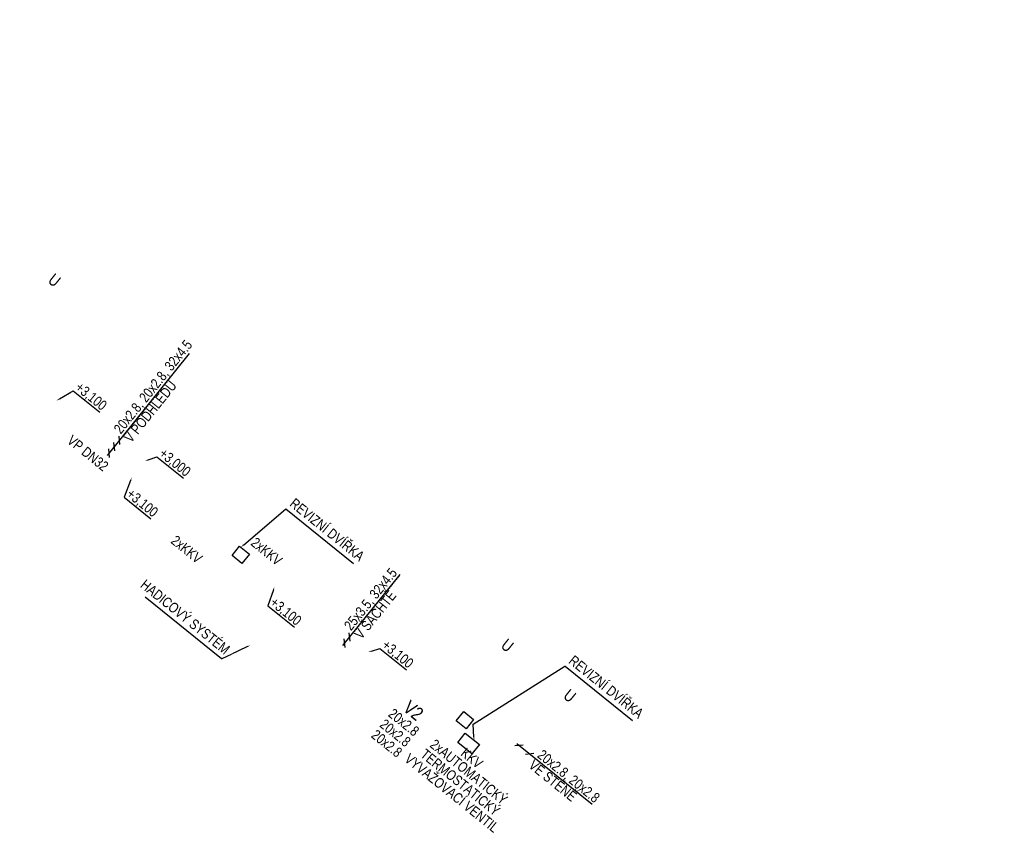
# Model space of a CAD drawing. Header units: millimetres. Extents: x -596506442 to -596040348, y -1160311056 to -1159813945.
# Tile 43 of 77: x -596385860 to -596371334, y -1159969655 to -1159957624. Entities that reach past the tile are written whole.
import ezdxf
from ezdxf import colors
from ezdxf.entities.mleader import LeaderData, LeaderLine
from ezdxf.math import Vec2, Vec3

# ---------------------------------------------------------------- set-up
doc = ezdxf.new("R2010")
doc.units = ezdxf.units.MM
doc.layers.add('obrys', color=7, linetype='Continuous')
for name, color, linetype, lineweight in [('TP_01_Text', 7, 'Continuous', 5), ('ZTI-potr_studena-popis', 7, 'Continuous', 13), ('ZTI-zarizovaci_predmety', 7, 'Continuous', 13)]:
    doc.layers.add(name, color=color, linetype=linetype, lineweight=lineweight)
doc.styles.add('ARIAL', font='arial.ttf', dxfattribs={"width": 0.8})
doc.styles.get("Standard").update_dxf_attribs({"font": 'ic-simplex.shx', "width": 0.8})

msp = doc.modelspace()

# ---------------------------------------------------------------- texts
at = {"layer": 'TP_01_Text', "color": 0, "insert": (-596437549.206, -1159908782.553), "char_height": 200, "width": 9574.27685, "attachment_point": 1, "rotation": 321.1223711, "style": 'ARIAL', "bg_fill": 3, "box_fill_scale": 1, "bg_fill_color": 256, "bg_fill_transparency": 0}
msp.add_mtext('\\A1;POZNÁMKA - OBECNĚ:\\PPROJEKTOVÁ DOKUMENTACE BYLA ZPRACOVÁNA ZA ÚČELEM VYDÁNÍ STAVEBNÍHO POVOLENÍ. PODROBNOST, PŘESNOST, ROZSAH I OBSAH DOKUMENTACE ODPOVÍDÁ VYHLÁŠCE Č. 499/2006 - VYHLÁŠKA O DOKUMENTACI STAVEB:\\PVÝKRESOVÁ ČÁST OBSAHUJE UMÍSTĚNÍ A USPOŘÁDÁNÍ ROZHODUJÍCÍCH ZAŘÍZENÍ, STROJŮ, ZÁKLADNÍCH MECHANICKÝCH KOMPONENTŮ, ZDROJŮ ENERGIE APOD.; ZÁKLADNÍ VYMEZENÍ PROSTORU NA JEJICH UMÍSTĚNÍ VE STAVBĚ; \\PPŘED ZAHÁJENÍM VÝSTAVBY JE NUTNÉ ZLADIT ODVOD KONDENZÁTU OD VŠECH VZDUCHOTECHNICKÝCH JEDNOTEK DLE ZVOLENE TECHNOLOGIE\\P\\PPOZNÁMKA - VODOVOD:\\P\\pt200;-^IUZAVÍRACÍ ARMATURY BUDOU UMÍSTĚNY DLE ČSN 75 5401, NUTNOST ZAJISTIT PŘÍSTUP\\P-^IMINIMÁLNÍ SKLON BUDE 0,3 % SMĚREM K VYPOUŠTĚCÍM ARMATURÁM,\\P-^IVEŠKERÉ POTRUBÍ BUDE ZAIZOLOVÁNO TEPELNOU IZOLACÍ, VIZ LEGENDA,\\P-^IKOTVENÍ POTRUBÍ, KOMPENZÁTORY DÉLKOVÉ ROZTAŽNOSTI A VÝŠKOVÉ UMÍSTĚNÍ PŘÍVODŮ VODY BUDE DLE MONTÁŽNÍCH NÁVODŮ DODAVATELŮ,\\P-^IPOTRUBÍ PITNÉ VODY BUDE Z TŘÍVRSTVÉHO POTRUBÍ PP-RCT, POŽÁRNÍ POTRUBÍ Z OCELI (OZN. JMENOVITOU SVĚTLOSTÍ POTRUBÍ DN)\\P-^IPOTRUBÍ PŘEVÁŽNĚ VEDENO V PŘEDSTĚNĚ, NENÍ-LI UVEDENO JINAK, SVISLÉ POTRUBÍ VEDENO V  KOMÍNOVÝCH PRŮDUŠÍCH PRŮMĚRU 150 mm\\P-^IPOLOHY REDUKCÍ, KULOVÝCH KOHOUTŮ A ARMATUR JSOU ZAKRESLENY POUZE ORIENTAČNĚ, PŘESNÁ POLOHA BUDE UPŘESNĚNA V DALŠÍM STUPNI PD\\P-^IPŘED VSTUPEM VODOVODU DO KAŽDÉHO BYTU BUDE OSAZEN NA SV A TV PODRUŽNÝ VODOMĚR S M-BUS, NUTNO ZAJISTIT PŘÍSTUP (OSAZENÍ REVIZNÍCH DVÍŘEK)\\P-^IOCHRANU PROTI ZNEČIŠTĚNÍ PITNÉ VODY VE VNITŘNÍM VODOVODU A ZAŘÍZENÍ NA OCHRANU PROTI ZNEČIŠTĚNÍ, ZPĚTNÝM PRŮTOKEM NUTNO ŘEŠIT DLE ČSN EN 1717, \\PDÁLE VIZ TECHNICKÁ ZPRÁVA.\\P\\PPOZNÁMKA - KANALIZACE:\\P-^IVŠECHNA PŘIPOJOVACÍ POTRUBÍ BUDOU PROVEDENA V MINIMÁLNÍM SKLONU 3% NENÍ-LI TOMU UVEDENO JINAK, \\P-^IVEŠKERÉ ODPADNÍ POTRUBÍ BUDE PROVEDENO Z ODHLUČNĚNÝCH TŘÍVRSTVÝCH PLASTOVÝCH TRUBEK Z PP, PŘIPOJOVACÍ POTRUBÍ Z MATERIÁLU PP-HT,\\P-^IPOTRUBÍ V DRÁŽKÁCH BUDE CHRÁNĚNO PROTI MECHANICKÉMU POŠKOZENÍ PLSTĚNÝMI PÁSY,\\P-^IUCHYCENÍ POTRUBÍ BUDE PROVEDENO DLE MONTÁŽNÍHO NÁVODU VÝROBCE,\\P-^INA ODPADNÍM POTRUBÍ BUDOU UMÍSTĚNY ČISTICÍ KUSY 1 m NAD PODLAHOU DANÉHO PODLAŽÍ, NUTNO ZAJISTIT PŘÍSTUP (OSAZENÍ REVIZNÍCH DVÍŘEK),\\P-^IDANÁ ODPADNÍ POTRUBÍ BUDOU VYVEDENA NAD STŘECHU A UKONČENY VENTILAČNÍ HLAVICÍ VE VÝŠCE min. 0,5 m NAD ÚROVNÍ STŘECHY\\P-^IZÁSADY PRO PROVÁDĚNÍ PŘIPOJOVACÍHO POTRUBÍ:\\P\\pi-400,l600,t600;--^INEJVĚTŠÍ DÉLKA NEVĚTRANÉHO PŘIPOJOVACÍHO POTRUBÍ JE 4 m,\\P--^INEJMENŠÍ SKLON NEVĚTRANÉHO PŘIPOJOVACÍHO POTRUBÍ JSOU 3%,\\P--^IUM KAŽDÉHO ZAŘIZOVACÍHO PŘEDMĚTU BUDE OSAZENA ZÁPACHOVÁ UZÁVĚRA S VÝŠKOU VODNÍHO SLOUPCE MINIMÁLNĚ 50 mm,\\P--^IPŘECHOD NA ODPADNÍ POTRUBÍ JE PROVEDEN ODBOČKAMI S ÚHLEM ODBOČENÍ 45° AŽ 88,5°,\\P--^IPŘIPOJOVACÍ POTRUBÍ OD DVOU A VÍCE ZAŘIZOVACÍCH PŘEDMĚTŮ NAPOJENÉHO DO SVODNÉHO POTRUBÍ MÁ BÝT OPATŘENO ČISTÍCÍ TVAROVKOU,\\P--^IPŘIPOJOVACÍ POTRUBÍ NAPOJENÁ NA ODPADNÍ POTRUBÍ ODBOČKOU S ÚHLEM VĚTŠÍM NEŽ 75°, MUSÍ MÍT MEZI DNEM PŘIPOJOVACÍHO POTRUBÍ V MÍSTĚ PŘIPOJENÍ \\P\\pi0,l0,tz;^IA HLADINOU VODY V NAPOJENÉ ZÁPACHOVÉ UZÁVĚRCE SVISLOU VZDÁLENOST VĚTŠÍ NEBO ROVNU VNITŘNÍMU PRŮMĚRU PŘIPOJOVACÍHO POTRUBÍ,\\P\\pi-400,l600,t600;--^IODBOČKY S BOČNÍM ÚHLEM PŘIPOJENÍ VĚTŠÍM NEŽ 60° MUSÍ BÝT NA PŘIPOJOVACÍM POTRUBÍ OSAZENY S ODTOKEM VE SVISLÉ ROVINĚ,\\P--^IEXCENTRICKÉ REDUKCE OSAZENÉ NA LEŽATÉM PŘIPOJOVACÍM POTRUBÍ MUSÍ BÝT OSAZENY S ROVNÝM POVRCHEM NAHOŘE,\\P--^IODPADNÍ POTRUBÍ , KTERÉ JE VYVEDENO NAD STŘECHU BUDE UKONČENO VĚTRACÍ HLAVICÍ v=0,5 m, OSTATNÍ  POTRUBÍ UKONČENA PŘIVZDUŠŇOVACÍM VENTILEM ,\\P\\pi0,l0,tz;DÁLE VIZ TECHNICKÁ ZPRÁVA.', dxfattribs=at)

# ---------------------------------------------------------------- next in the draw order: texts
at = {"layer": 'obrys', "char_height": 200, "width": 3467.51018, "attachment_point": 1, "rotation": 321.1223711}
for insert in [(-596476703.894, -1159957750.085), (-596477780.801, -1159959085.778)]:
    msp.add_mtext('\\pi2798.69709;{\\fArial|b0|i0|c238|p34;KKV50\\P\\pi1200.00677;BEZ OVLÁDACÍ PÁKY}', dxfattribs=dict(at, insert=insert))

# ---------------------------------------------------------------- next in the draw order: texts
at = {"layer": 'TP_01_Text', "color": 0, "insert": (-596423519.894, -1159920093.74), "char_height": 200, "width": 9574.27685, "attachment_point": 1, "rotation": 321.1223711, "style": 'ARIAL', "bg_fill": 3, "box_fill_scale": 1, "bg_fill_color": 256, "bg_fill_transparency": 0}
msp.add_mtext('\\A1;POZNÁMKA - OBECNĚ:\\PPROJEKTOVÁ DOKUMENTACE BYLA ZPRACOVÁNA ZA ÚČELEM VYDÁNÍ STAVEBNÍHO POVOLENÍ. PODROBNOST, PŘESNOST, ROZSAH I OBSAH DOKUMENTACE ODPOVÍDÁ VYHLÁŠCE Č. 499/2006 - VYHLÁŠKA O DOKUMENTACI STAVEB:\\PVÝKRESOVÁ ČÁST OBSAHUJE UMÍSTĚNÍ A USPOŘÁDÁNÍ ROZHODUJÍCÍCH ZAŘÍZENÍ, STROJŮ, ZÁKLADNÍCH MECHANICKÝCH KOMPONENTŮ, ZDROJŮ ENERGIE APOD.; ZÁKLADNÍ VYMEZENÍ PROSTORU NA JEJICH UMÍSTĚNÍ VE STAVBĚ; ZÁKLADNÍ PŘEHLEDOVÁ SCHÉMATA ROZVODŮ A ZAŘÍZENÍ, ZÁKLADNÍ TECHNOLOGICKÁ SCHÉMATA; PŮDORYSY PÁTEŘNÍCH POTRUBNÍCH ROZVODŮ; PŘIPOJOVACÍ POTRUBNÍ ANI KONCOVÉ PRVKY SE NEZOBRAZUJÍ\\P\\PPOZNÁMKA - VODOVOD:\\P\\pt200;-^IUZAVÍRACÍ ARMATURY BUDOU UMÍSTĚNY DLE ČSN 75 5401, NUTNOST ZAJISTIT PŘÍSTUP\\P-^IMINIMÁLNÍ SKLON BUDE 0,3 % SMĚREM K VYPOUŠTĚCÍM ARMATURÁM,\\P-^IVEŠKERÉ POTRUBÍ BUDE ZAIZOLOVÁNO TEPELNOU IZOLACÍ, VIZ LEGENDA,\\P-^IKOTVENÍ POTRUBÍ, KOMPENZÁTORY DÉLKOVÉ ROZTAŽNOSTI A VÝŠKOVÉ UMÍSTĚNÍ PŘÍVODŮ VODY BUDE DLE MONTÁŽNÍCH NÁVODŮ DODAVATELŮ,\\P-^IPOTRUBÍ PITNÉ VODY BUDE Z TŘÍVRSTVÉHO POTRUBÍ PP-RCT, POŽÁRNÍ POTRUBÍ Z OCELI (OZN. JMENOVITOU SVĚTLOSTÍ POTRUBÍ DN)\\P-^IPOTRUBÍ PŘEVÁŽNĚ VEDENO V PŘEDSTĚNĚ, NENÍ-LI UVEDENO JINAK, SVISLÉ POTRUBÍ VEDENO V  KOMÍNOVÝCH PRŮDUŠÍCH PRŮMĚRU 150 mm\\P-^IPOLOHY REDUKCÍ, KULOVÝCH KOHOUTŮ A ARMATUR JSOU ZAKRESLENY POUZE ORIENTAČNĚ, PŘESNÁ POLOHA BUDE UPŘESNĚNA V DALŠÍM STUPNI PD\\P-^IPŘED VSTUPEM VODOVODU DO KAŽDÉHO BYTU BUDE OSAZEN NA SV A TV PODRUŽNÝ VODOMĚR S M-BUS, NUTNO ZAJISTIT PŘÍSTUP (OSAZENÍ REVIZNÍCH DVÍŘEK)\\P-^IOCHRANU PROTI ZNEČIŠTĚNÍ PITNÉ VODY VE VNITŘNÍM VODOVODU A ZAŘÍZENÍ NA OCHRANU PROTI ZNEČIŠTĚNÍ, ZPĚTNÝM PRŮTOKEM NUTNO ŘEŠIT DLE ČSN EN 1717, \\PDÁLE VIZ TECHNICKÁ ZPRÁVA.\\P\\PPOZNÁMKA - KANALIZACE:\\P-^IVŠECHNA PŘIPOJOVACÍ POTRUBÍ BUDOU PROVEDENA V MINIMÁLNÍM SKLONU 3% NENÍ-LI TOMU UVEDENO JINAK, \\P-^IVEŠKERÉ ODPADNÍ POTRUBÍ BUDE PROVEDENO Z ODHLUČNĚNÝCH TŘÍVRSTVÝCH PLASTOVÝCH TRUBEK Z PP, PŘIPOJOVACÍ POTRUBÍ Z MATERIÁLU PP-HT,\\P-^IPOTRUBÍ V DRÁŽKÁCH BUDE CHRÁNĚNO PROTI MECHANICKÉMU POŠKOZENÍ PLSTĚNÝMI PÁSY,\\P-^IUCHYCENÍ POTRUBÍ BUDE PROVEDENO DLE MONTÁŽNÍHO NÁVODU VÝROBCE,\\P-^INA ODPADNÍM POTRUBÍ BUDOU UMÍSTĚNY ČISTICÍ KUSY 1 m NAD PODLAHOU DANÉHO PODLAŽÍ, NUTNO ZAJISTIT PŘÍSTUP (OSAZENÍ REVIZNÍCH DVÍŘEK),\\P-^IDANÁ ODPADNÍ POTRUBÍ BUDOU VYVEDENA NAD STŘECHU A UKONČENY VENTILAČNÍ HLAVICÍ VE VÝŠCE min. 0,5 m NAD ÚROVNÍ STŘECHY\\P-^IZÁSADY PRO PROVÁDĚNÍ PŘIPOJOVACÍHO POTRUBÍ:\\P\\pi-400,l600,t600;--^INEJVĚTŠÍ DÉLKA NEVĚTRANÉHO PŘIPOJOVACÍHO POTRUBÍ JE 4 m,\\P--^INEJMENŠÍ SKLON NEVĚTRANÉHO PŘIPOJOVACÍHO POTRUBÍ JSOU 3%,\\P--^IUM KAŽDÉHO ZAŘIZOVACÍHO PŘEDMĚTU BUDE OSAZENA ZÁPACHOVÁ UZÁVĚRA S VÝŠKOU VODNÍHO SLOUPCE MINIMÁLNĚ 50 mm,\\P--^IPŘECHOD NA ODPADNÍ POTRUBÍ JE PROVEDEN ODBOČKAMI S ÚHLEM ODBOČENÍ 45° AŽ 88,5°,\\P--^IPŘIPOJOVACÍ POTRUBÍ OD DVOU A VÍCE ZAŘIZOVACÍCH PŘEDMĚTŮ NAPOJENÉHO DO SVODNÉHO POTRUBÍ MÁ BÝT OPATŘENO ČISTÍCÍ TVAROVKOU,\\P--^IPŘIPOJOVACÍ POTRUBÍ NAPOJENÁ NA ODPADNÍ POTRUBÍ ODBOČKOU S ÚHLEM VĚTŠÍM NEŽ 75°, MUSÍ MÍT MEZI DNEM PŘIPOJOVACÍHO POTRUBÍ V MÍSTĚ PŘIPOJENÍ \\P\\pi0,l0,tz;^IA HLADINOU VODY V NAPOJENÉ ZÁPACHOVÉ UZÁVĚRCE SVISLOU VZDÁLENOST VĚTŠÍ NEBO ROVNU VNITŘNÍMU PRŮMĚRU PŘIPOJOVACÍHO POTRUBÍ,\\P\\pi-400,l600,t600;--^IODBOČKY S BOČNÍM ÚHLEM PŘIPOJENÍ VĚTŠÍM NEŽ 60° MUSÍ BÝT NA PŘIPOJOVACÍM POTRUBÍ OSAZENY S ODTOKEM VE SVISLÉ ROVINĚ,\\P--^IEXCENTRICKÉ REDUKCE OSAZENÉ NA LEŽATÉM PŘIPOJOVACÍM POTRUBÍ MUSÍ BÝT OSAZENY S ROVNÝM POVRCHEM NAHOŘE,\\P--^IODPADNÍ POTRUBÍ , KTERÉ JE VYVEDENO NAD STŘECHU BUDE UKONČENO VĚTRACÍ HLAVICÍ v=0,5 m, OSTATNÍ  POTRUBÍ UKONČENA PŘIVZDUŠŇOVACÍM VENTILEM ,\\P\\pi0,l0,tz;DÁLE VIZ TECHNICKÁ ZPRÁVA.', dxfattribs=at)

# ---------------------------------------------------------------- next in the draw order: linework, layer by layer
msp.add_lwpolyline([(-596379308.943, -1159967828.208), (-596379162.83, -1159967946.012), (-596379273.003, -1159968082.661), (-596379419.117, -1159967964.856)], close=True)

# ---------------------------------------------------------------- next in the draw order: texts
at = {"ltscale": 20, "char_height": 150, "attachment_point": 1, "style": 'ARIAL', "bg_fill": 3, "box_fill_scale": 1, "bg_fill_color": 256, "bg_fill_transparency": 0}
for s, insert, width, rotation in [('20x2.8, 20x2.8, 32x4.5', (-596384484.563, -1159963652.109), 1725.46727, 51.122371), ('25x3.5, 32x4.5', (-596381087.312, -1159966551.724), 1182.22952, 51.122371), ('20x2.8, 20x2.8', (-596378140.711, -1159968379.03), 1109.66674, 321.122371)]:
    msp.add_mtext(s, dxfattribs=dict(at, insert=insert, width=width, rotation=rotation))
at = {"attachment_point": 2, "rotation": 321.1223711, "line_spacing_factor": 0.8, "style": 'ARIAL', "bg_fill": 3, "box_fill_scale": 1, "bg_fill_color": 256, "bg_fill_transparency": 0}
for s, insert, char_height, width in [('2xKKV', (-596383347.868, -1159965379.132), 150, 281.48082), ('2xKKV', (-596382168.704, -1159965409.115), 150, 281.48082), ('V2', (-596379988.355, -1159967735.983), 200, 395.3664), ('KKV', (-596379141.617, -1159968458.845), 150, 281.48082)]:
    msp.add_mtext(s, dxfattribs=dict(at, insert=insert, char_height=char_height, width=width))
at = {"layer": 'ZTI-zarizovaci_predmety', "char_height": 175, "width": 71.27346, "attachment_point": 2, "rotation": 321.1223711, "line_spacing_factor": 0.8, "style": 'ARIAL', "bg_fill": 3, "box_fill_scale": 1, "bg_fill_color": 256, "bg_fill_transparency": 0}
for insert in [(-596385291.625, -1159961399.675), (-596378609.849, -1159966786.883), (-596377689.627, -1159967528.815)]:
    msp.add_mtext('U', dxfattribs=dict(at, insert=insert))

# ---------------------------------------------------------------- next in the draw order: leaders
at = {"layer": 'ZTI-potr_studena-popis'}
ml = msp.add_multileader_mtext('Standard', dxfattribs=at)
ml.set_content('+3,100', color=256, style='ARIAL')
ml.set_leader_properties()
ml.build(insert=Vec2(0, 0))
ml.multileader.update_dxf_attribs({"text_left_attachment_type": 6, "text_right_attachment_type": 6, "dogleg_length": 0.36, "arrow_head_size": 50})
ctx = ml.context
ctx.base_point, ctx.char_height, ctx.arrow_head_size, ctx.landing_gap_size, ctx.plane_origin, ctx.plane_x_axis, ctx.plane_y_axis = Vec3(-596384315.956, -1159964669.37), 150, 50, 0.09, Vec3(-596383991.849, -1159964547.995), Vec3(0.778488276, -0.627659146), Vec3(0.627659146, 0.778488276)
ctx.left_attachment, ctx.right_attachment = 6, 6
notes = []
notes.append((ctx, [(1, (1, 1, 0), (-596384316.237, -1159964669.144), (0.778488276, -0.627659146), 0.36, [(0, [(-596384206.291, -1159964375.1)], 0, [])])]))
ctx.mtext.insert, ctx.mtext.text_direction, ctx.mtext.rotation, ctx.mtext.flow_direction = Vec3(-596384202.908, -1159964529.299), Vec3(0.778488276, -0.627659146), 5.604642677, 5
ctx.mtext.has_bg_fill, ctx.mtext.bg_color, ctx.mtext.bg_scale_factor, ctx.mtext.bg_transparency, ctx.mtext.use_window_bg_color = 1, -1027028792, 1.5, 0, 1
ml = msp.add_multileader_mtext('Standard', dxfattribs=at)
ml.set_content('HADICOVÝ SYSTÉM', color=256, style='ARIAL')
ml.set_leader_properties()
ml.build(insert=Vec2(0, 0))
ml.multileader.update_dxf_attribs({"text_left_attachment_type": 5, "text_right_attachment_type": 5, "dogleg_length": 0.36, "arrow_head_size": 50})
ctx = ml.context
ctx.base_point, ctx.char_height, ctx.arrow_head_size, ctx.landing_gap_size, ctx.plane_origin, ctx.plane_x_axis, ctx.plane_y_axis = Vec3(-596384114.246, -1159966055.648), 150, 50, 0.09, Vec3(-596382187.878, -1159967066.274), Vec3(0.778488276, -0.627659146), Vec3(0.627659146, 0.778488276)
ctx.left_attachment, ctx.right_attachment, ctx.text_align_type = 5, 5, 2
notes.append((ctx, [(0, (1, 1, 0), (-596382879.63, -1159967051.062), (-0.778488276, 0.627659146), 0.36, [(0, [(-596382454.489, -1159966851.317)], 0, [])])]))
ctx.mtext.insert, ctx.mtext.text_direction, ctx.mtext.rotation, ctx.mtext.alignment, ctx.mtext.flow_direction = Vec3(-596382743.239, -1159966881.18), Vec3(0.778488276, -0.627659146), 5.604642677, 3, 5
ctx.mtext.has_bg_fill, ctx.mtext.bg_color, ctx.mtext.bg_scale_factor, ctx.mtext.bg_transparency, ctx.mtext.use_window_bg_color = 1, -1027028792, 1.5, 0, 1
ml = msp.add_multileader_mtext('Standard', dxfattribs=at)
ml.set_content('+3,100', color=256, style='ARIAL')
ml.set_leader_properties()
ml.build(insert=Vec2(0, 0))
ml.multileader.update_dxf_attribs({"text_left_attachment_type": 6, "text_right_attachment_type": 6, "dogleg_length": 0.36, "arrow_head_size": 50})
ctx = ml.context
ctx.base_point, ctx.char_height, ctx.arrow_head_size, ctx.landing_gap_size, ctx.plane_origin, ctx.plane_x_axis, ctx.plane_y_axis = Vec3(-596382199.466, -1159966269.808), 150, 50, 0.09, Vec3(-596381886.583, -1159966162.353), Vec3(0.778488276, -0.627659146), Vec3(0.627659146, 0.778488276)
ctx.left_attachment, ctx.right_attachment = 6, 6
notes.append((ctx, [(1, (1, 1, 0), (-596382199.747, -1159966269.583), (0.778488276, -0.627659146), 0.36, [(0, [(-596382101.024, -1159965989.459)], 0, [])])]))
ctx.mtext.insert, ctx.mtext.text_direction, ctx.mtext.rotation, ctx.mtext.flow_direction = Vec3(-596382086.418, -1159966129.737), Vec3(0.778488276, -0.627659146), 5.604642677, 5
ctx.mtext.has_bg_fill, ctx.mtext.bg_color, ctx.mtext.bg_scale_factor, ctx.mtext.bg_transparency, ctx.mtext.use_window_bg_color = 1, -1027028792, 1.5, 0, 1
for ctx, leaders in notes:
    for number, flags, end, landing, length, lines in leaders:
        leader = LeaderData()
        leader.index, (leader.has_last_leader_line, leader.has_dogleg_vector, leader.attachment_direction) = number, flags
        leader.last_leader_point, leader.dogleg_vector, leader.dogleg_length = Vec3(end), Vec3(landing), length
        for number, points, colour, breaks in lines:
            line = LeaderLine()
            line.index, line.vertices, line.color, line.breaks = number, Vec3.list(points), colors.encode_raw_color(colour), breaks
            leader.lines.append(line)
        ctx.leaders.append(leader)

# ---------------------------------------------------------------- next in the draw order: linework, layer by layer
at = {"ltscale": 20}
for p, q in [((-596384473.746, -1159963859.995), (-596384460.414, -1159963984.282)), ((-596384551.769, -1159963956.768), (-596384538.437, -1159964081.055)), ((-596381076.06, -1159966759.071), (-596381062.728, -1159966883.358)), ((-596378430.804, -1159968323.568), (-596378555.091, -1159968336.9))]:
    msp.add_line(p, q, dxfattribs=at)
msp.add_lwpolyline([(-596382616.506, -1159965391.268), (-596382470.392, -1159965509.072), (-596382580.566, -1159965645.72), (-596382726.679, -1159965527.916)], close=True)

# ---------------------------------------------------------------- next in the draw order: texts
at = {"ltscale": 20, "char_height": 150, "width": 1101.21511, "attachment_point": 1, "style": 'ARIAL', "bg_fill": 3, "box_fill_scale": 1, "bg_fill_color": 256, "bg_fill_transparency": 0}
for s, insert, rotation in [('V PODHLEDU', (-596384333.508, -1159963780.967), 51.122371), ('V ŠACHTĚ', (-596380936.256, -1159966680.582), 51.122371), ('VE STĚNĚ', (-596378269.569, -1159968530.086), 321.122371)]:
    msp.add_mtext(s, dxfattribs=dict(at, insert=insert, rotation=rotation))
at = {"insert": (-596380145.27, -1159967930.605), "char_height": 150, "width": 281.48082, "attachment_point": 2, "rotation": 321.1223711, "line_spacing_factor": 0.8, "style": 'ARIAL', "bg_fill": 3, "box_fill_scale": 1, "bg_fill_color": 256, "bg_fill_transparency": 0}
msp.add_mtext('20x2.8\\P20x2.8\\P20x2.8', dxfattribs=at)

# ---------------------------------------------------------------- next in the draw order: linework, layer by layer
at = {"ltscale": 20}
for p, q in [((-596384399.091, -1159963767.4), (-596384385.759, -1159963891.687)), ((-596381001.839, -1159966667.015), (-596380988.508, -1159966791.302)), ((-596378275.106, -1159968449.1), (-596378399.393, -1159968462.431))]:
    msp.add_line(p, q, dxfattribs=at)
for points in [[(-596383361.219, -1159962550.535), (-596384570.818, -1159964050.805)], [(-596380252.1, -1159965807.522), (-596381095.109, -1159966853.109)], [(-596377412.286, -1159969201.521), (-596378524.842, -1159968304.519)]]:
    msp.add_lwpolyline(points, dxfattribs=at)

# ---------------------------------------------------------------- next in the draw order: texts
at = {"char_height": 150, "attachment_point": 2, "rotation": 321.1223711, "line_spacing_factor": 0.8, "style": 'ARIAL', "bg_fill": 3, "box_fill_scale": 1, "bg_fill_color": 256, "bg_fill_transparency": 0}
for s, insert, width in [('VP DN32', (-596384806.334, -1159963959.719), 1067.70078), ('2xAUTOMATICKÝ TERMOSTATICKÝ VYVAŽOVACÍ VENTIL', (-596379185.859, -1159968661.445), 1786.56087)]:
    msp.add_mtext(s, dxfattribs=dict(at, insert=insert, width=width))

# ---------------------------------------------------------------- next in the draw order: leaders
ml = msp.add_multileader_mtext('Standard')
ml.set_content('REVIZNÍ DVÍŘKA', color=256, style='ARIAL')
ml.set_leader_properties()
ml.build(insert=Vec2(0, 0))
ml.multileader.update_dxf_attribs({"text_left_attachment_type": 5, "text_right_attachment_type": 6, "dogleg_length": 0.36, "arrow_head_size": 50})
ctx = ml.context
ctx.base_point, ctx.char_height, ctx.arrow_head_size, ctx.landing_gap_size, ctx.plane_origin, ctx.plane_x_axis, ctx.plane_y_axis = Vec3(-596381931.825, -1159964840.086), 150, 50, 0.09, Vec3(-596382546.497, -1159965426.309), Vec3(0.778488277, -0.627659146), Vec3(0.627659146, 0.778488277)
ctx.left_attachment, ctx.right_attachment = 5, 6
notes = []
notes.append((ctx, [(0, (1, 1, 0), (-596381932.105, -1159964839.86), (0.778488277, -0.627659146), 0.36, [(0, [(-596382598.073, -1159965406.129)], 0, [])])]))
ctx.mtext.insert, ctx.mtext.text_direction, ctx.mtext.rotation, ctx.mtext.flow_direction = Vec3(-596381795.014, -1159964670.542), Vec3(0.778488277, -0.627659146), 5.604642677, 5
ctx.mtext.has_bg_fill, ctx.mtext.bg_color, ctx.mtext.bg_scale_factor, ctx.mtext.bg_transparency, ctx.mtext.use_window_bg_color = 1, -1027028792, 1.5, 0, 1
at = {"layer": 'ZTI-potr_studena-popis'}
ml = msp.add_multileader_mtext('Standard', dxfattribs=at)
ml.set_content('+3,100', color=256, style='ARIAL')
ml.set_leader_properties()
ml.build(insert=Vec2(0, 0))
ml.multileader.update_dxf_attribs({"text_left_attachment_type": 6, "text_right_attachment_type": 6, "dogleg_length": 0.36, "arrow_head_size": 50})
ctx = ml.context
ctx.base_point, ctx.char_height, ctx.arrow_head_size, ctx.landing_gap_size, ctx.plane_origin, ctx.plane_x_axis, ctx.plane_y_axis = Vec3(-596385071.345, -1159963096.856), 150, 50, 0.09, Vec3(-596385103.007, -1159963416.743), Vec3(0.778488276, -0.627659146), Vec3(0.627659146, 0.778488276)
ctx.left_attachment, ctx.right_attachment = 6, 6
notes.append((ctx, [(1, (1, 1, 0), (-596385071.625, -1159963096.63), (0.778488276, -0.627659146), 0.36, [(0, [(-596385317.449, -1159963243.849)], 0, [])])]))
ctx.mtext.insert, ctx.mtext.text_direction, ctx.mtext.rotation, ctx.mtext.flow_direction = Vec3(-596384958.296, -1159962956.785), Vec3(0.778488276, -0.627659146), 5.604642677, 5
ctx.mtext.has_bg_fill, ctx.mtext.bg_color, ctx.mtext.bg_scale_factor, ctx.mtext.bg_transparency, ctx.mtext.use_window_bg_color = 1, -1027028792, 1.5, 0, 1
ml = msp.add_multileader_mtext('Standard', dxfattribs=at)
ml.set_content('+3,000', color=256, style='ARIAL')
ml.set_leader_properties()
ml.build(insert=Vec2(0, 0))
ml.multileader.update_dxf_attribs({"text_left_attachment_type": 6, "text_right_attachment_type": 6, "dogleg_length": 0.36, "arrow_head_size": 50})
ctx = ml.context
ctx.base_point, ctx.char_height, ctx.arrow_head_size, ctx.landing_gap_size, ctx.plane_origin, ctx.plane_x_axis, ctx.plane_y_axis = Vec3(-596383834.655, -1159964072.41), 150, 50, 0.09, Vec3(-596383798.605, -1159964308.313), Vec3(0.778488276, -0.627659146), Vec3(0.627659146, 0.778488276)
ctx.left_attachment, ctx.right_attachment = 6, 6
notes.append((ctx, [(1, (1, 1, 0), (-596383834.935, -1159964072.185), (0.778488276, -0.627659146), 0.36, [(0, [(-596384013.047, -1159964135.419)], 0, [])])]))
ctx.mtext.insert, ctx.mtext.text_direction, ctx.mtext.rotation, ctx.mtext.flow_direction = Vec3(-596383721.606, -1159963932.339), Vec3(0.778488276, -0.627659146), 5.604642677, 5
ctx.mtext.has_bg_fill, ctx.mtext.bg_color, ctx.mtext.bg_scale_factor, ctx.mtext.bg_transparency, ctx.mtext.use_window_bg_color = 1, -1027028792, 1.5, 0, 1
ml = msp.add_multileader_mtext('Standard', dxfattribs=at)
ml.set_content('+3,100', color=256, style='ARIAL')
ml.set_leader_properties()
ml.build(insert=Vec2(0, 0))
ml.multileader.update_dxf_attribs({"text_left_attachment_type": 6, "text_right_attachment_type": 6, "dogleg_length": 0.36, "arrow_head_size": 50})
ctx = ml.context
ctx.base_point, ctx.char_height, ctx.arrow_head_size, ctx.landing_gap_size, ctx.plane_origin, ctx.plane_x_axis, ctx.plane_y_axis = Vec3(-596380547.903, -1159966899.299), 150, 50, 0.09, Vec3(-596380503.857, -1159967125.284), Vec3(0.778488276, -0.627659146), Vec3(0.627659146, 0.778488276)
ctx.left_attachment, ctx.right_attachment = 6, 6
notes.append((ctx, [(1, (1, 1, 0), (-596380548.183, -1159966899.073), (0.778488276, -0.627659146), 0.36, [(0, [(-596380718.298, -1159966952.39)], 0, [])])]))
ctx.mtext.insert, ctx.mtext.text_direction, ctx.mtext.rotation, ctx.mtext.flow_direction = Vec3(-596380434.854, -1159966759.228), Vec3(0.778488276, -0.627659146), 5.604642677, 5
ctx.mtext.has_bg_fill, ctx.mtext.bg_color, ctx.mtext.bg_scale_factor, ctx.mtext.bg_transparency, ctx.mtext.use_window_bg_color = 1, -1027028792, 1.5, 0, 1
for ctx, leaders in notes:
    for number, flags, end, landing, length, lines in leaders:
        leader = LeaderData()
        leader.index, (leader.has_last_leader_line, leader.has_dogleg_vector, leader.attachment_direction) = number, flags
        leader.last_leader_point, leader.dogleg_vector, leader.dogleg_length = Vec3(end), Vec3(landing), length
        for number, points, colour, breaks in lines:
            line = LeaderLine()
            line.index, line.vertices, line.color, line.breaks = number, Vec3.list(points), colors.encode_raw_color(colour), breaks
            leader.lines.append(line)
        ctx.leaders.append(leader)

# ---------------------------------------------------------------- next in the draw order: linework, layer by layer
msp.add_lwpolyline([(-596379287.37, -1159968148.769), (-596379078.528, -1159968317.891), (-596379188.701, -1159968454.54), (-596379397.544, -1159968285.417)], close=True)

# ---------------------------------------------------------------- next in the draw order: leaders
ml = msp.add_multileader_mtext('Standard')
ml.set_content('REVIZNÍ DVÍŘKA', color=256, style='ARIAL')
ml.set_leader_properties()
ml.build(insert=Vec2(0, 0))
ml.multileader.update_dxf_attribs({"text_left_attachment_type": 5, "text_right_attachment_type": 6, "dogleg_length": 0.36, "arrow_head_size": 50})
ctx = ml.context
ctx.base_point, ctx.char_height, ctx.arrow_head_size, ctx.landing_gap_size, ctx.plane_origin, ctx.plane_x_axis, ctx.plane_y_axis = Vec3(-596377814.574, -1159967158.181), 150, 50, 0.09, Vec3(-596379103.49, -1159968276.09), Vec3(0.778488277, -0.627659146), Vec3(0.627659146, 0.778488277)
ctx.left_attachment, ctx.right_attachment = 5, 6
notes = []
notes.append((ctx, [(0, (1, 1, 0), (-596377814.854, -1159967157.955), (0.778488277, -0.627659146), 0.36, [(1, [(-596379155.066, -1159968255.91), (-596379169.345, -1159968014.025)], 0, [])])]))
ctx.mtext.insert, ctx.mtext.text_direction, ctx.mtext.rotation, ctx.mtext.flow_direction = Vec3(-596377677.763, -1159966988.638), Vec3(0.778488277, -0.627659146), 5.604642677, 5
ctx.mtext.has_bg_fill, ctx.mtext.bg_color, ctx.mtext.bg_scale_factor, ctx.mtext.bg_transparency, ctx.mtext.use_window_bg_color = 1, -1027028792, 1.5, 0, 1
for ctx, leaders in notes:
    for number, flags, end, landing, length, lines in leaders:
        leader = LeaderData()
        leader.index, (leader.has_last_leader_line, leader.has_dogleg_vector, leader.attachment_direction) = number, flags
        leader.last_leader_point, leader.dogleg_vector, leader.dogleg_length = Vec3(end), Vec3(landing), length
        for number, points, colour, breaks in lines:
            line = LeaderLine()
            line.index, line.vertices, line.color, line.breaks = number, Vec3.list(points), colors.encode_raw_color(colour), breaks
            leader.lines.append(line)
        ctx.leaders.append(leader)

doc.saveas('drawing.dxf')
